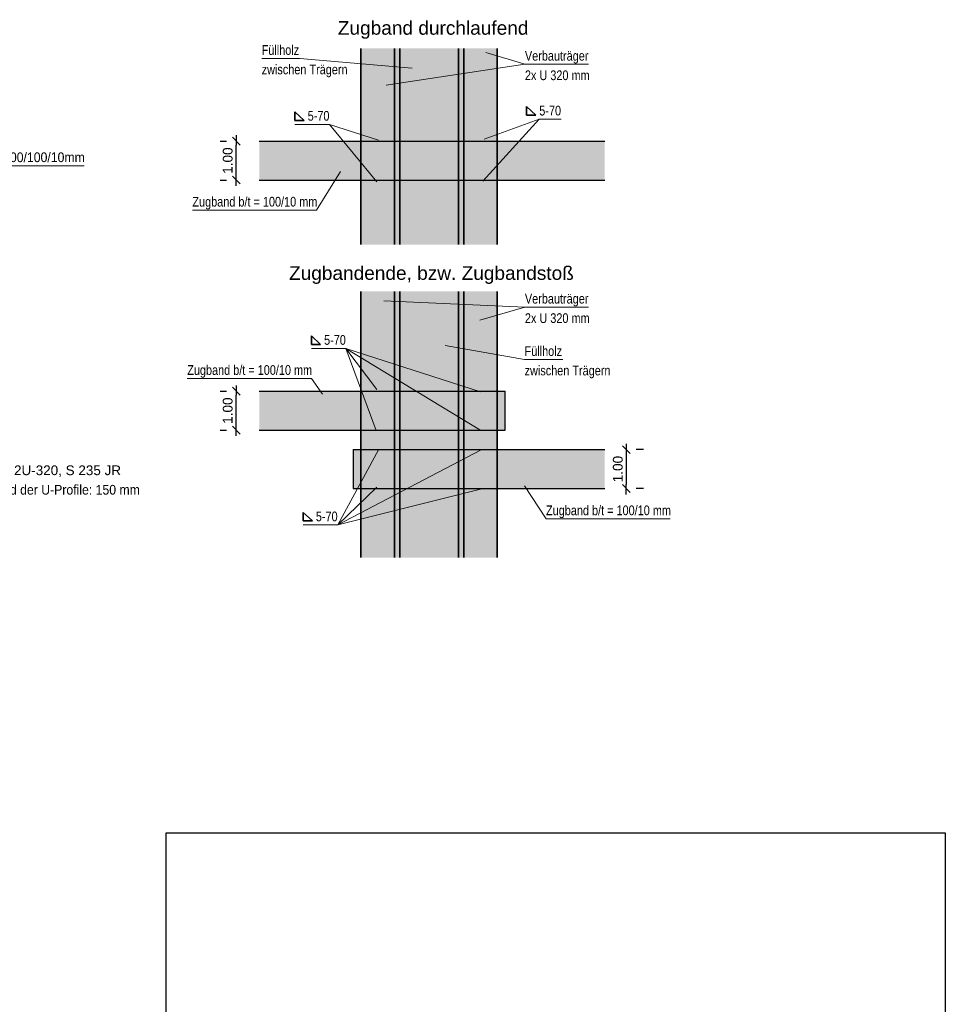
# Model space of a CAD drawing. Header units: metres. Extents: x 0 to 119, y 1 to 83.
# Tile 21 of 29: x 76 to 100, y 35 to 60. Entities that reach past the tile are written whole.
import ezdxf

# ---------------------------------------------------------------- set-up
doc = ezdxf.new("R2010")
doc.units = ezdxf.units.M
doc.linetypes.add('DURCHG', pattern=[0])
for name, color, linetype in [('Ausfachung', 7, 'Continuous'), ('BPW-Beschriftung_Pfahlwand', 7, 'Continuous'), ('GEOMETRIE', 7, 'Continuous'), ('MAKET', 7, 'Continuous'), ('PIXBIL', 7, 'Continuous'), ('SCHRAFF', 7, 'Continuous'), ('Schriftfeld', 7, 'Continuous'), ('TEXTE', 7, 'Continuous')]:
    doc.layers.add(name, color=color, linetype=linetype)
doc.styles.add('Arial', font='arial.ttf')
doc.dimstyles.new('ISBSTRICH4E', dxfattribs={"dimtxt": 0.25, "dimasz": 0.1, "dimexe": 0.25, "dimexo": 1, "dimgap": 0.09, "dimtad": 1, "dimzin": 0, "dimdsep": 46, "dimtxsty": 'Arial', "dimblk": 'ID4', "dimblk1": 'ID4', "dimblk2": 'ID4', "dimsah": 1, "dimcen": 0.09, "dimdle": 0.15, "dimclrd": 7, "dimclre": 7, "dimclrt": 7, "dimazin": 0, "dimtfac": 1, "dimtdec": 4, "dimtix": 1, "dimtmove": 2, "dimatfit": 3, "dimfxl": 1, "dimtvp": 0.004, "dimtolj": 1, "dimtzin": 0, "dimarcsym": 0})
picture_1 = doc.add_image_def('image4.jpg', size_in_pixel=(628, 494))

# ---------------------------------------------------------------- blocks, each defined once
blk = doc.blocks.new('ID4')
at = {"color": 7, "linetype": 'DURCHG', "lineweight": 25}
for p, q in [((-1, -1), (1, 1)), ((1.5, 0), (-1, 0))]:
    blk.add_line(p, q, dxfattribs=at)
blk = doc.blocks.new('*D304')
at = {"layer": 'Defpoints', "color": 0}
for p in [(81.763, 50.92), (82.353, 50.92), (82.353, 49.92)]:
    blk.add_point(p, dxfattribs=at)
at = {"layer": 'MAKET', "color": 7, "lineweight": -2}
for p, q in [((81.353, 50.92), (81.513, 50.92)), ((81.763, 50.02), (81.763, 50.82)), ((81.353, 49.92), (81.513, 49.92))]:
    blk.add_line(p, q, dxfattribs=at)
at = {"layer": 'MAKET', "color": 7, "lineweight": -2, "xscale": 0.1, "yscale": 0.1, "zscale": 0.1}
for p, rotation in [((81.763, 50.92), 90), ((81.763, 49.92), 270)]:
    blk.add_blockref('ID4', p, dxfattribs=dict(at, rotation=rotation))
at = {"layer": 'MAKET', "color": 7, "insert": (81.545, 50.42), "char_height": 0.25, "attachment_point": 5, "rotation": 90, "style": 'Arial'}
blk.add_mtext('\\A1;1.00', dxfattribs=at)
blk = doc.blocks.new('*D305')
at = {"layer": 'Defpoints', "color": 0}
for p in [(81.763, 57.341), (82.353, 57.341), (82.353, 56.341)]:
    blk.add_point(p, dxfattribs=at)
at = {"layer": 'MAKET', "color": 7, "lineweight": -2}
for p, q in [((81.353, 57.341), (81.513, 57.341)), ((81.763, 56.441), (81.763, 57.241)), ((81.353, 56.341), (81.513, 56.341))]:
    blk.add_line(p, q, dxfattribs=at)
at = {"layer": 'MAKET', "color": 7, "lineweight": -2, "xscale": 0.1, "yscale": 0.1, "zscale": 0.1}
for p, rotation in [((81.763, 57.341), 90), ((81.763, 56.341), 270)]:
    blk.add_blockref('ID4', p, dxfattribs=dict(at, rotation=rotation))
at = {"layer": 'MAKET', "color": 7, "insert": (81.545, 56.841), "char_height": 0.25, "attachment_point": 5, "rotation": 90, "style": 'Arial'}
blk.add_mtext('\\A1;1.00', dxfattribs=at)
blk = doc.blocks.new('*D306')
at = {"layer": 'Defpoints', "color": 0}
for p in [(91.222, 49.42), (91.222, 48.42), (91.777, 48.42)]:
    blk.add_point(p, dxfattribs=at)
at = {"layer": 'MAKET', "color": 7, "lineweight": -2}
for p, q in [((91.777, 49.32), (91.777, 48.52)), ((92.222, 49.42), (92.027, 49.42)), ((92.222, 48.42), (92.027, 48.42))]:
    blk.add_line(p, q, dxfattribs=at)
at = {"layer": 'MAKET', "color": 7, "lineweight": -2, "xscale": 0.1, "yscale": 0.1, "zscale": 0.1}
for p, rotation in [((91.777, 49.42), 90), ((91.777, 48.42), 270)]:
    blk.add_blockref('ID4', p, dxfattribs=dict(at, rotation=rotation))
at = {"layer": 'MAKET', "color": 7, "insert": (91.56, 48.92), "char_height": 0.25, "attachment_point": 5, "rotation": 90, "style": 'Arial'}
blk.add_mtext('\\A1;1.00', dxfattribs=at)

msp = doc.modelspace()

# ---------------------------------------------------------------- hatches: boundary and pattern name
at = {"layer": 'SCHRAFF'}
for color, points in [(9, [(84.965, 54.683), (85.965, 54.683), (85.965, 59.721), (84.965, 59.721)]), (7, [(85.965, 54.683), (87.465, 54.683), (87.465, 59.721), (85.965, 59.721)]), (9, [(87.465, 54.683), (88.465, 54.683), (88.465, 59.721), (87.465, 59.721)]), (7, [(82.353, 56.341), (91.222, 56.341), (91.222, 57.341), (82.353, 57.341)]), (9, [(84.965, 46.648), (85.965, 46.648), (85.965, 53.484), (84.965, 53.484)]), (7, [(85.965, 46.648), (87.465, 46.648), (87.465, 53.484), (85.965, 53.484)]), (9, [(87.465, 46.648), (88.465, 46.648), (88.465, 53.484), (87.465, 53.484)]), (7, [(82.353, 49.92), (88.665, 49.92), (88.665, 50.92), (82.353, 50.92)]), (7, [(84.765, 48.42), (91.222, 48.42), (91.222, 49.42), (84.765, 49.42)])]:
    msp.add_hatch(color=color, dxfattribs=at).paths.add_polyline_path(points)

# ---------------------------------------------------------------- linework, layer by layer
at = {"layer": 'Ausfachung', "color": 7, "linetype": 'DURCHG', "lineweight": 35}
for p, q in [((85.825, 59.721), (85.825, 54.683)), ((85.965, 54.683), (85.965, 59.721)), ((87.465, 54.683), (87.465, 59.721)), ((87.605, 59.721), (87.605, 54.683)), ((85.825, 53.484), (85.825, 46.648)), ((85.965, 46.648), (85.965, 53.484)), ((87.465, 46.648), (87.465, 53.484)), ((87.605, 53.484), (87.605, 46.648))]:
    msp.add_line(p, q, dxfattribs=at)
at = {"layer": 'BPW-Beschriftung_Pfahlwand', "color": 7, "linetype": 'DURCHG', "lineweight": 25}
for p, q in [((82.353, 57.341), (91.222, 57.341)), ((82.353, 56.341), (91.222, 56.341)), ((82.353, 50.92), (88.665, 50.92)), ((82.353, 49.92), (88.665, 49.92)), ((84.765, 49.42), (91.222, 49.42)), ((84.765, 48.42), (91.222, 48.42))]:
    msp.add_line(p, q, dxfattribs=at)
at = {"layer": 'GEOMETRIE', "color": 7, "linetype": 'DURCHG', "lineweight": 35}
for p, q in [((84.965, 59.721), (84.965, 54.683)), ((88.465, 59.721), (88.465, 54.683)), ((89.218, 58.227), (89.218, 58.007)), ((89.455, 58.007), (89.218, 58.227)), ((83.271, 58.093), (83.271, 57.873)), ((83.509, 57.873), (83.271, 58.093)), ((89.218, 58.007), (89.455, 58.007)), ((83.271, 57.873), (83.509, 57.873)), ((84.965, 53.484), (84.965, 46.648)), ((88.465, 53.484), (88.465, 46.648)), ((83.692, 52.338), (83.692, 52.118)), ((83.929, 52.118), (83.692, 52.338)), ((83.692, 52.118), (83.929, 52.118)), ((83.482, 47.807), (83.482, 47.587)), ((83.719, 47.587), (83.482, 47.807)), ((83.482, 47.587), (83.719, 47.587))]:
    msp.add_line(p, q, dxfattribs=at)
at = {"layer": 'GEOMETRIE', "color": 7, "linetype": 'DURCHG', "lineweight": 25}
for p, q in [((88.665, 49.92), (88.665, 50.92)), ((84.765, 49.42), (84.765, 48.42))]:
    msp.add_line(p, q, dxfattribs=at)
at = {"layer": 'Schriftfeld', "color": 7, "linetype": 'DURCHG', "lineweight": 18}
msp.add_line((73.961, 56.708), (77.861, 56.708), dxfattribs=at)
at = {"layer": 'TEXTE', "color": 7, "linetype": 'DURCHG', "lineweight": 18}
for p, q in [((82.416, 59.463), (83.394, 59.463)), ((83.394, 59.463), (86.282, 59.214)), ((89.174, 59.314), (88.169, 59.619)), ((89.174, 59.314), (85.612, 58.777)), ((89.174, 59.314), (90.808, 59.314)), ((89.543, 57.906), (88.09, 56.317)), ((89.543, 57.906), (88.129, 57.388)), ((89.543, 57.906), (90.105, 57.906)), ((83.271, 57.772), (84.158, 57.772)), ((84.158, 57.772), (85.414, 57.369)), ((84.158, 57.772), (85.375, 56.298)), ((83.827, 55.567), (84.443, 56.564)), ((80.638, 55.567), (83.827, 55.567)), ((89.174, 53.077), (85.55, 53.243)), ((89.174, 53.077), (88.013, 52.745)), ((89.174, 53.077), (90.808, 53.077)), ((89.166, 51.732), (87.124, 52.09)), ((83.692, 52.017), (84.579, 52.017)), ((84.579, 52.017), (85.375, 50.963)), ((84.579, 52.017), (85.356, 49.912)), ((84.579, 52.017), (88.033, 50.906)), ((84.579, 52.017), (88.014, 49.931)), ((89.166, 51.732), (90.144, 51.732)), ((80.505, 51.245), (83.694, 51.245)), ((83.694, 51.245), (83.975, 50.843)), ((84.369, 47.486), (85.414, 49.415)), ((84.369, 47.486), (88.052, 49.415)), ((84.369, 47.486), (85.375, 48.459)), ((84.369, 47.486), (88.033, 48.401)), ((89.716, 47.641), (89.166, 48.489)), ((89.716, 47.641), (92.905, 47.641)), ((83.482, 47.486), (84.369, 47.486))]:
    msp.add_line(p, q, dxfattribs=at)

# ---------------------------------------------------------------- texts
at = {"layer": 'Schriftfeld', "color": 7, "style": 'Arial'}
for s, width, p in [('Bindebleche 300/100/10mm', 0.9, (73.961, 56.802)), ('Verbauträger 2U-320, S 235 JR', 0.99, (73.944, 48.764)), ('Lichter Abstand der U-Profile: 150 mm', 0.9, (73.944, 48.264))]:
    msp.add_text(s, height=0.25, rotation=360, dxfattribs=dict(at, width=width)).set_placement(p)
at = {"layer": 'TEXTE', "color": 7, "style": 'Arial'}
for s, p in [('Zugband durchlaufend', (84.372, 60.074)), ('Zugbandende, bzw. Zugbandstoß', (83.119, 53.779))]:
    msp.add_text(s, height=0.35, dxfattribs=at).set_placement(p)
at = {"layer": 'TEXTE', "color": 7, "style": 'Arial', "width": 0.8}
for s, p in [('Füllholz', (82.416, 59.557)), ('Verbauträger', (89.174, 59.408)), ('zwischen Trägern', (82.416, 59.057)), ('2x U 320 mm', (89.174, 58.908)), ('5-70', (89.543, 58)), ('5-70', (83.597, 57.866)), ('Zugband b/t = 100/10 mm', (80.638, 55.661)), ('Verbauträger', (89.174, 53.171)), ('2x U 320 mm', (89.174, 52.671)), ('5-70', (84.018, 52.111)), ('Füllholz', (89.166, 51.826)), ('Zugband b/t = 100/10 mm', (80.505, 51.339)), ('zwischen Trägern', (89.166, 51.326)), ('5-70', (83.807, 47.579)), ('Zugband b/t = 100/10 mm', (89.716, 47.735))]:
    msp.add_text(s, height=0.25, dxfattribs=at).set_placement(p)

# ---------------------------------------------------------------- dimensions: what is measured, and where the dimension line sits
at = {"layer": 'MAKET'}
for base, p1, p2, picture, middle in [((81.763, 57.341), (82.353, 56.341), (82.353, 57.341), '*D305', (81.545, 56.841)), ((81.763, 50.92), (82.353, 49.92), (82.353, 50.92), '*D304', (81.545, 50.42)), ((91.777, 48.42), (91.222, 49.42), (91.222, 48.42), '*D306', (91.56, 48.92))]:
    dim = msp.add_linear_dim(base=base, p1=p1, p2=p2, angle=90, dimstyle='ISBSTRICH4E', override={"dimasz": 0.1}, dxfattribs=at)
    dim.commit()
    dim.dimension.update_dxf_attribs({"geometry": picture, "text_midpoint": middle})

# ---------------------------------------------------------------- pictures from other files: only their frames are drawn
at = {"layer": 'PIXBIL'}
image = msp.add_image(picture_1, insert=(79.96, 23.851), size_in_units=(20.007, 15.724), dxfattribs=at)
image.dxf.flags = 7

doc.saveas('drawing.dxf')
